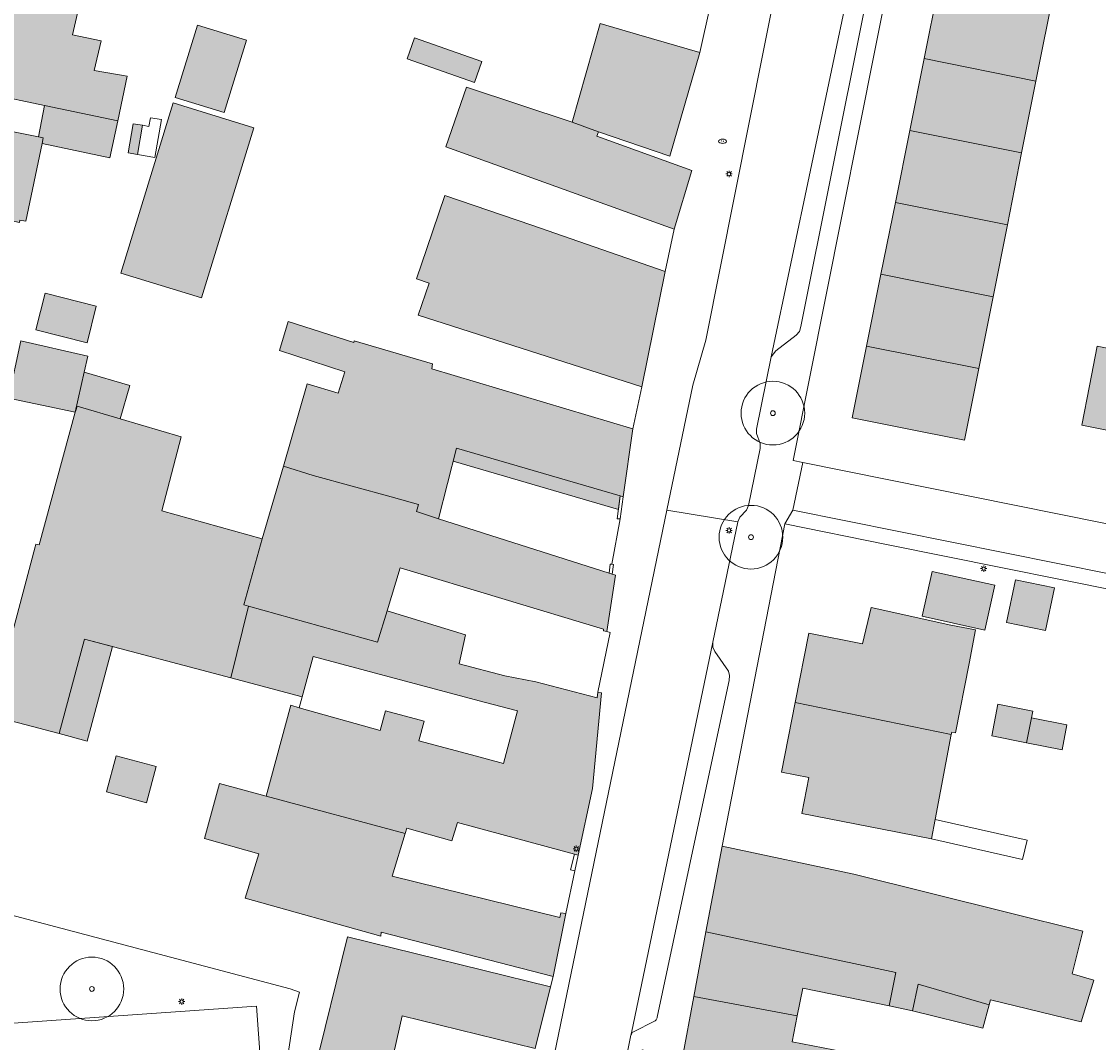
# Model space of a CAD drawing. Header units: metres. Extents: x 187482 to 189800, y 333582 to 335019.
# Tile 43 of 256: x 188064 to 188149, y 333687 to 333767. Entities that reach past the tile are written whole.
import ezdxf
from ezdxf.enums import TextEntityAlignment as Align

# ---------------------------------------------------------------- set-up
doc = ezdxf.new("R2010")
doc.units = ezdxf.units.M
doc.layers.get('0').update_dxf_attribs({"color": 252, "lineweight": 18})
for name, color, linetype, lineweight in [('B-WE-GR-BEPLANTING_CULTUUR_HEESTERS-GV', 252, 'Continuous', 18), ('B-WE-GR-BOOM-S', 252, 'Continuous', 18), ('B-WE-GR-HAAG-G', 252, 'GR-HAAG1-SO', 18), ('B-WE-IE-MEUBILAIR-S', 252, 'Continuous', 18), ('B-WE-IE-TERREINAFSCHEIDING_KUNSTMATIG_MUUR-G', 252, 'IE-TERREINAFSCHEIDING_KUNSTMATIG-SO', 18), ('B-WE-OG-BEBOUWING-GV', 252, 'Continuous', 18), ('B-WE-OG-BEBOUWING_LUIFEL-GV', 252, 'Continuous', 18), ('B-WE-OG-TERREIN_ERF-GV', 252, 'Continuous', 18), ('B-WE-VH-GESLOTENVERHARDING_ASFALT-GV', 252, 'Continuous', 18), ('B-WE-VH-OPENVERHARDING_BETONSTRAATSTEEN-GV', 252, 'Continuous', 18), ('B-WE-VH-OPENVERHARDING_TEGEL-GV', 252, 'Continuous', 18)]:
    doc.layers.add(name, color=color, linetype=linetype, lineweight=lineweight)
doc.layers.add('B-WE-OG-BEBOUWING-V', color=7, linetype='Continuous', lineweight=18, true_color=0xf0f0f0)
doc.styles.add('NLCS-ISO', font='NLCS-ISO.ttf')
doc.linetypes.add('GR-HAAG1-SO', pattern='A,6,[176,NLCS.SHX,S=0.125,R=0,X=0,Y=0],-2', length=8)
doc.linetypes.add('IE-TERREINAFSCHEIDING_KUNSTMATIG-SO', pattern='A,4,[82,NLCS.SHX,S=0.75,R=90,X=0,Y=0],4,-2', length=10)

# ---------------------------------------------------------------- blocks, each defined once
blk = doc.blocks.new('SIE-MEUBILAIR_PAAL_LICHTMAST-SO')
for points in [[(-0.62, 0), (-1, 0)], [(-0.71, 0.71), (-0.44, 0.44)], [(0, 1), (0, 0.62)], [(0.44, 0.44), (0.71, 0.71)], [(1, 0), (0.62, 0)], [(-0.71, -0.71), (-0.44, -0.44)], [(0, -0.62), (0, -1)], [(0.44, -0.44), (0.71, -0.71)]]:
    blk.add_lwpolyline(points)
blk.add_circle((0, 0), 0.5)
blk = doc.blocks.new('SIE-MEUBILAIR_PUT_BRANDKRAAN-SO')
blk.add_ellipse((0, 0), major_axis=(1.25, 0), ratio=0.54)
at = {"style": 'NLCS-ISO'}
blk.add_text('bk', height=0.75, dxfattribs=at).set_placement((0.03, 0), align=Align.MIDDLE_CENTER)
blk = doc.blocks.new('SGR-BOOM_GBKN-SO')
at = {"color": 0, "linetype": 'ByBlock', "lineweight": 18}
for radius in [2, 0.15]:
    blk.add_circle((0, 0), radius, dxfattribs=at)

msp = doc.modelspace()

# ---------------------------------------------------------------- hatches: boundary and pattern name
at = {"layer": 'B-WE-OG-BEBOUWING-V'}
h = msp.add_hatch(color=256, dxfattribs=at)
h.dxf.hatch_style = 1
h.paths.add_polyline_path([(188142.805, 333771.838), (188142.191, 333768.57), (188136.444, 333769.696), (188135.315, 333764.051), (188144.1, 333762.294), (188145.55, 333769.601)], flags=17)
h = msp.add_hatch(color=256, dxfattribs=at)
h.dxf.hatch_style = 1
h.paths.add_polyline_path([(188056.299, 333771.733), (188054.955, 333765.28), (188062.497, 333763.709), (188061.987, 333761.258), (188066.213, 333760.378), (188071.984, 333759.176), (188072.719, 333762.675), (188070.135, 333763.108), (188070.68, 333765.441), (188068.433, 333765.914), (188069.094, 333768.902), (188067.971, 333769.15), (188064.034, 333770.021)], flags=17)
h = msp.add_hatch(color=256, dxfattribs=at)
h.dxf.hatch_style = 1
h.paths.add_polyline_path([(188107.665, 333759.072), (188109.752, 333758.299), (188115.34, 333756.396), (188117.704, 333764.534), (188112.902, 333765.929), (188109.869, 333766.81)], flags=17)
h = msp.add_hatch(color=256, dxfattribs=at)
h.dxf.hatch_style = 1
h.paths.add_polyline_path([(188080.344, 333759.809), (188082.094, 333765.501), (188078.241, 333766.686), (188076.49, 333760.995)], flags=17)
h = msp.add_hatch(color=256, dxfattribs=at)
h.dxf.hatch_style = 1
h.paths.add_polyline_path([(188099.999, 333762.177), (188100.58, 333763.838), (188095.293, 333765.687), (188094.712, 333764.026)], flags=17)
h = msp.add_hatch(color=256, dxfattribs=at)
h.dxf.hatch_style = 1
h.paths.add_polyline_path([(188135.315, 333764.051), (188134.187, 333758.406), (188142.98, 333756.647), (188144.1, 333762.294)], flags=17)
h = msp.add_hatch(color=256, dxfattribs=at)
h.dxf.hatch_style = 1
h.paths.add_polyline_path([(188115.687, 333750.662), (188117.086, 333755.273), (188109.623, 333757.951), (188109.752, 333758.299), (188107.665, 333759.072), (188099.384, 333761.8), (188097.763, 333757.114)], flags=17)
h = msp.add_hatch(color=256, dxfattribs=at)
h.dxf.hatch_style = 1
h.paths.add_polyline_path([(188052.476, 333753.688), (188064.259, 333751.17), (188064.3, 333751.364), (188064.748, 333751.293), (188066.033, 333757.38), (188066.12, 333757.839), (188065.743, 333757.911), (188053.79, 333760.29)], flags=17)
h = msp.add_hatch(color=256, dxfattribs=at)
h.dxf.hatch_style = 1
h.paths.add_polyline_path([(188071.984, 333759.176), (188066.213, 333760.378), (188065.743, 333757.911), (188066.12, 333757.839), (188066.033, 333757.38), (188071.369, 333756.248)], flags=17)
h = msp.add_hatch(color=256, dxfattribs=at)
h.dxf.hatch_style = 1
h.paths.add_polyline_path([(188073.535, 333756.521), (188073.92, 333758.814), (188073.182, 333758.938), (188072.797, 333756.645)], flags=16)
h.paths.add_polyline_path([(188072.229, 333747.204), (188078.557, 333745.257), (188082.667, 333758.621), (188076.34, 333760.567)], flags=17)
h = msp.add_hatch(color=256, dxfattribs=at)
h.dxf.hatch_style = 1
h.paths.add_polyline_path([(188142.98, 333756.647), (188134.187, 333758.406), (188133.058, 333752.761), (188141.86, 333751.001)], flags=17)
h = msp.add_hatch(color=256, dxfattribs=at)
h.dxf.hatch_style = 1
h.paths.add_polyline_path([(188113.144, 333738.289), (188114.986, 333747.335), (188104.498, 333750.984), (188097.662, 333753.303), (188096.249, 333749.136), (188095.439, 333746.75), (188096.431, 333746.405), (188095.579, 333743.895)], flags=17)
h = msp.add_hatch(color=256, dxfattribs=at)
h.dxf.hatch_style = 1
h.paths.add_polyline_path([(188141.86, 333751.001), (188133.058, 333752.761), (188131.929, 333747.116), (188140.74, 333745.354)], flags=17)
h = msp.add_hatch(color=256, dxfattribs=at)
h.dxf.hatch_style = 1
h.paths.add_polyline_path([(188130.801, 333741.471), (188139.619, 333739.707), (188140.74, 333745.354), (188131.929, 333747.116)], flags=17)
h = msp.add_hatch(color=256, dxfattribs=at)
h.dxf.hatch_style = 1
h.paths.add_polyline_path([(188065.543, 333742.742), (188069.566, 333741.72), (188070.297, 333744.599), (188066.273, 333745.62)], flags=17)
h = msp.add_hatch(color=256, dxfattribs=at)
h.dxf.hatch_style = 1
h.paths.add_polyline_path([(188097.177, 333727.92), (188098.6, 333733.463), (188111.456, 333729.708), (188111.67, 333729.646), (188112.438, 333734.986), (188096.654, 333739.689), (188096.697, 333740.073), (188090.554, 333741.896), (188090.512, 333741.758), (188085.367, 333743.4), (188084.684, 333741.126), (188089.81, 333739.464), (188089.295, 333737.779), (188086.869, 333738.515), (188084.987, 333732.056), (188087.317, 333731.311), (188093.451, 333729.629), (188095.613, 333729.037), (188095.441, 333728.474)], flags=17)
h.paths.add_polyline_path([(188098.336, 333732.435), (188111.308, 333728.647), (188111.456, 333729.708), (188098.6, 333733.463)], flags=16)
h = msp.add_hatch(color=256, dxfattribs=at)
h.dxf.hatch_style = 1
h.paths.add_polyline_path([(188068.636, 333736.282), (188069.341, 333739.429), (188069.623, 333740.688), (188064.355, 333741.876), (188063.408, 333737.384)], flags=17)
h = msp.add_hatch(color=256, dxfattribs=at)
h.dxf.hatch_style = 1
h.paths.add_polyline_path([(188139.619, 333739.707), (188130.801, 333741.471), (188129.67, 333735.832), (188135.162, 333734.743), (188138.503, 333734.081)], flags=17)
h = msp.add_hatch(color=256, dxfattribs=at)
h.dxf.hatch_style = 1
h.paths.add_polyline_path([(188148.316, 333738.362), (188147.708, 333735.26), (188150.845, 333734.646), (188152.056, 333740.832), (188148.923, 333741.464)], flags=17)
h = msp.add_hatch(color=256, dxfattribs=at)
h.dxf.hatch_style = 1
h.paths.add_polyline_path([(188068.636, 333736.282), (188068.676, 333736.43), (188068.804, 333736.756), (188072.162, 333735.766), (188072.93, 333738.371), (188069.341, 333739.429)], flags=17)
h = msp.add_hatch(color=256, dxfattribs=at)
h.dxf.hatch_style = 1
h.paths.add_polyline_path([(188069.38, 333718.464), (188080.873, 333715.413), (188082.242, 333721.052), (188081.875, 333721.154), (188083.322, 333726.343), (188075.44, 333728.537), (188076.97, 333734.349), (188072.162, 333735.766), (188068.804, 333736.756), (188068.676, 333736.43), (188068.636, 333736.282), (188065.817, 333725.863), (188065.548, 333725.927), (188065.493, 333725.723), (188061.954, 333712.478), (188067.389, 333711.053)], flags=17)
h = msp.add_hatch(color=256, dxfattribs=at)
h.dxf.hatch_style = 1
h.paths.add_polyline_path([(188110.809, 333723.569), (188110.589, 333723.639), (188097.177, 333727.92), (188095.441, 333728.474), (188095.613, 333729.037), (188093.451, 333729.629), (188087.317, 333731.311), (188084.987, 333732.056), (188083.322, 333726.343), (188081.875, 333721.154), (188082.242, 333721.052), (188092.381, 333718.224), (188093.132, 333720.688), (188094.159, 333724.055), (188110.142, 333719.237), (188110.122, 333719.109), (188110.388, 333719.067), (188111.082, 333723.482)], flags=17)
h.paths.add_polyline_path([(188098.336, 333732.435), (188111.308, 333728.647), (188111.456, 333729.708), (188098.6, 333733.463)], flags=16)
h = msp.add_hatch(color=256, dxfattribs=at)
h.dxf.hatch_style = 1
h.paths.add_polyline_path([(188140.874, 333722.691), (188135.945, 333723.786), (188135.164, 333720.271), (188140.094, 333719.176)], flags=17)
h = msp.add_hatch(color=256, dxfattribs=at)
h.dxf.hatch_style = 1
h.paths.add_polyline_path([(188145.569, 333722.48), (188142.503, 333723.128), (188141.795, 333719.777), (188144.861, 333719.129)], flags=17)
h = msp.add_hatch(color=256, dxfattribs=at)
h.dxf.hatch_style = 1
h.paths.add_polyline_path([(188107.845, 333701.577), (188108.146, 333701.495), (188109.278, 333706.733), (188109.987, 333714.257), (188109.693, 333714.288), (188109.648, 333713.86), (188104.808, 333715.114), (188102.374, 333715.578), (188098.799, 333716.524), (188099.291, 333718.81), (188093.132, 333720.688), (188092.381, 333718.224), (188082.242, 333721.052), (188080.873, 333715.413), (188086.462, 333713.93), (188087.329, 333717.099), (188093.68, 333715.398), (188093.683, 333715.409), (188100.874, 333713.497), (188103.387, 333712.829), (188102.288, 333708.693), (188099.777, 333709.367), (188099.771, 333709.369), (188095.63, 333710.481), (188096.042, 333712.019), (188092.998, 333712.836), (188092.585, 333711.299), (188086.228, 333713.076), (188085.572, 333713.265), (188083.625, 333706.134), (188094.566, 333703.194), (188094.695, 333703.611), (188098.213, 333702.627), (188098.655, 333704.064)], flags=17)
h = msp.add_hatch(color=256, dxfattribs=at)
h.dxf.hatch_style = 1
h.paths.add_polyline_path([(188137.454, 333710.978), (188137.488, 333711.152), (188137.792, 333711.094), (188138.848, 333716.545), (188139.36, 333719.19), (188137.412, 333719.567), (188131.167, 333720.954), (188130.469, 333718.096), (188126.262, 333718.941), (188125.186, 333713.48)], flags=17)
h = msp.add_hatch(color=256, dxfattribs=at)
h.dxf.hatch_style = 1
h.paths.add_polyline_path([(188071.577, 333717.881), (188069.38, 333718.464), (188067.389, 333711.053), (188069.584, 333710.463)], flags=17)
h = msp.add_hatch(color=256, dxfattribs=at)
h.dxf.hatch_style = 1
h.paths.add_polyline_path([(188137.454, 333710.978), (188125.186, 333713.48), (188124.108, 333708.011), (188126.266, 333707.586), (188125.713, 333704.78), (188132.033, 333703.534), (188135.892, 333702.773), (188136.182, 333704.31)], flags=17)
h = msp.add_hatch(color=256, dxfattribs=at)
h.dxf.hatch_style = 1
h.paths.add_polyline_path([(188143.859, 333712.815), (188141.122, 333713.356), (188140.631, 333710.871), (188143.368, 333710.331), (188143.753, 333712.279)], flags=17)
h = msp.add_hatch(color=256, dxfattribs=at)
h.dxf.hatch_style = 1
h.paths.add_polyline_path([(188143.368, 333710.331), (188146.162, 333709.78), (188146.518, 333711.734), (188143.753, 333712.279)], flags=17)
h = msp.add_hatch(color=256, dxfattribs=at)
h.dxf.hatch_style = 1
h.paths.add_polyline_path([(188074.24, 333705.615), (188075.004, 333708.451), (188071.856, 333709.297), (188071.093, 333706.461)], flags=17)
h = msp.add_hatch(color=256, dxfattribs=at)
h.dxf.hatch_style = 1
h.paths.add_polyline_path([(188106.183, 333691.981), (188107.174, 333696.907), (188106.777, 333696.965), (188106.708, 333696.606), (188093.529, 333699.839), (188094.566, 333703.194), (188083.625, 333706.134), (188079.965, 333707.118), (188078.793, 333702.803), (188083.07, 333701.595), (188081.995, 333698.114), (188092.633, 333695.134), (188092.669, 333695.446)], flags=17)
h = msp.add_hatch(color=256, dxfattribs=at)
h.dxf.hatch_style = 1
h.paths.add_polyline_path([(188140.431, 333689.756), (188140.537, 333690.142), (188146.461, 333688.705), (188147.653, 333688.416), (188148.658, 333691.69), (188146.96, 333692.19), (188147.783, 333695.523), (188141.895, 333696.988), (188129.8, 333700.005), (188119.449, 333702.214), (188118.182, 333695.474), (188133.101, 333692.288), (188132.566, 333689.657), (188134.416, 333689.273), (188134.857, 333691.358)], flags=17)
h = msp.add_hatch(color=256, dxfattribs=at)
h.dxf.hatch_style = 1
h.paths.add_polyline_path([(188105.959, 333691.162), (188090.014, 333695.076), (188087.38, 333684.345), (188093.006, 333683.08), (188094.31, 333688.879), (188104.768, 333686.312)], flags=17)
h = msp.add_hatch(color=256, dxfattribs=at)
h.dxf.hatch_style = 1
h.paths.add_polyline_path([(188132.566, 333689.657), (188133.101, 333692.288), (188118.182, 333695.474), (188117.225, 333690.385), (188125.34, 333688.876), (188125.802, 333691.06)], flags=17)
h = msp.add_hatch(color=256, dxfattribs=at)
h.dxf.hatch_style = 1
h.paths.add_polyline_path([(188139.923, 333687.908), (188140.431, 333689.756), (188134.857, 333691.358), (188134.416, 333689.273)], flags=17)
h = msp.add_hatch(color=256, dxfattribs=at)
h.dxf.hatch_style = 1
h.paths.add_polyline_path([(188125.34, 333688.876), (188117.225, 333690.385), (188116.302, 333685.473), (188135.501, 333680.685), (188136.307, 333684.648), (188124.956, 333686.833)], flags=17)

# ---------------------------------------------------------------- linework, layer by layer
at = {"layer": 'B-WE-GR-BEPLANTING_CULTUUR_HEESTERS-GV', "flags": 128}
msp.add_lwpolyline([(188091.189, 333679.685), (188098.334, 333680.209), (188103.368, 333679.903), (188103.435, 333680.325), (188103.301, 333680.352), (188103.289, 333680.078), (188097.773, 333681.274), (188097.657, 333680.818), (188087.139, 333683.169), (188085.221, 333684.885), (188085.861, 333689.188), (188086.26, 333690.743), (188085.515, 333690.998), (188056.794, 333698.58), (188055.007, 333691.201), (188053.022, 333681.912), (188052.917, 333681.422), (188052.883, 333681.262), (188058.25, 333680.146), (188058.222, 333680.604), (188057.776, 333687.879), (188082.871, 333689.63), (188083.628, 333679.152)], close=True, dxfattribs=at)
at = {"layer": 'B-WE-GR-HAAG-G', "ltscale": 0.2, "flags": 128}
msp.add_lwpolyline([(188132.377, 333725.907), (188155.268, 333721.298)], dxfattribs=at)
at = {"layer": 'B-WE-IE-TERREINAFSCHEIDING_KUNSTMATIG_MUUR-G', "ltscale": 0.2, "flags": 128}
for points in [[(188111.451, 333727.903), (188111.204, 333727.9), (188111.456, 333729.708)], [(188111.67, 333729.646), (188111.451, 333727.903)], [(188110.786, 333724.341), (188110.659, 333724.34), (188110.589, 333723.639)], [(188110.786, 333724.341), (188110.908, 333724.315), (188110.809, 333723.569)], [(188108.146, 333701.495), (188107.889, 333700.274), (188107.554, 333700.355), (188107.845, 333701.577)]]:
    msp.add_lwpolyline(points, dxfattribs=at)
at = {"layer": 'B-WE-OG-BEBOUWING-GV', "flags": 128}
for points in [[(188142.805, 333771.838), (188142.191, 333768.57), (188136.444, 333769.696), (188135.315, 333764.051), (188144.1, 333762.294), (188145.55, 333769.601)], [(188056.299, 333771.733), (188054.955, 333765.28), (188062.497, 333763.709), (188061.987, 333761.258), (188066.213, 333760.378), (188071.984, 333759.176), (188072.719, 333762.675), (188070.135, 333763.108), (188070.68, 333765.441), (188068.433, 333765.914), (188069.094, 333768.902), (188067.971, 333769.15), (188064.034, 333770.021)], [(188107.665, 333759.072), (188109.752, 333758.299), (188115.34, 333756.396), (188117.704, 333764.534), (188112.902, 333765.929), (188109.869, 333766.81)], [(188080.344, 333759.809), (188082.094, 333765.501), (188078.241, 333766.686), (188076.49, 333760.995)], [(188099.999, 333762.177), (188100.58, 333763.838), (188095.293, 333765.687), (188094.712, 333764.026)], [(188135.315, 333764.051), (188134.187, 333758.406), (188142.98, 333756.647), (188144.1, 333762.294)], [(188115.687, 333750.662), (188117.086, 333755.273), (188109.623, 333757.951), (188109.752, 333758.299), (188107.665, 333759.072), (188099.384, 333761.8), (188097.763, 333757.114)], [(188052.476, 333753.688), (188064.259, 333751.17), (188064.3, 333751.364), (188064.748, 333751.293), (188066.033, 333757.38), (188066.12, 333757.839), (188065.743, 333757.911), (188053.79, 333760.29)], [(188071.984, 333759.176), (188066.213, 333760.378), (188065.743, 333757.911), (188066.12, 333757.839), (188066.033, 333757.38), (188071.369, 333756.248)], [(188072.229, 333747.204), (188078.557, 333745.257), (188082.667, 333758.621), (188076.34, 333760.567)], [(188073.535, 333756.521), (188073.92, 333758.814), (188073.182, 333758.938), (188072.797, 333756.645)], [(188142.98, 333756.647), (188134.187, 333758.406), (188133.058, 333752.761), (188141.86, 333751.001)], [(188113.144, 333738.289), (188114.986, 333747.335), (188104.498, 333750.984), (188097.662, 333753.303), (188096.249, 333749.136), (188095.439, 333746.75), (188096.431, 333746.405), (188095.579, 333743.895)], [(188141.86, 333751.001), (188133.058, 333752.761), (188131.929, 333747.116), (188140.74, 333745.354)], [(188130.801, 333741.471), (188139.619, 333739.707), (188140.74, 333745.354), (188131.929, 333747.116)], [(188065.543, 333742.742), (188069.566, 333741.72), (188070.297, 333744.599), (188066.273, 333745.62)], [(188097.177, 333727.92), (188098.6, 333733.463), (188111.456, 333729.708), (188111.67, 333729.646), (188112.438, 333734.986), (188096.654, 333739.689), (188096.697, 333740.073), (188090.554, 333741.896), (188090.512, 333741.758), (188085.367, 333743.4), (188084.684, 333741.126), (188089.81, 333739.464), (188089.295, 333737.779), (188086.869, 333738.515), (188084.987, 333732.056), (188087.317, 333731.311), (188093.451, 333729.629), (188095.613, 333729.037), (188095.441, 333728.474)], [(188068.636, 333736.282), (188069.341, 333739.429), (188069.623, 333740.688), (188064.355, 333741.876), (188063.408, 333737.384)], [(188139.619, 333739.707), (188130.801, 333741.471), (188129.67, 333735.832), (188135.162, 333734.743), (188138.503, 333734.081)], [(188148.316, 333738.362), (188147.708, 333735.26), (188150.845, 333734.646), (188152.056, 333740.832), (188148.923, 333741.464)], [(188068.636, 333736.282), (188068.676, 333736.43), (188068.804, 333736.756), (188072.162, 333735.766), (188072.93, 333738.371), (188069.341, 333739.429)], [(188069.38, 333718.464), (188080.873, 333715.413), (188082.242, 333721.052), (188081.875, 333721.154), (188083.322, 333726.343), (188075.44, 333728.537), (188076.97, 333734.349), (188072.162, 333735.766), (188068.804, 333736.756), (188068.676, 333736.43), (188068.636, 333736.282), (188065.817, 333725.863), (188065.548, 333725.927), (188065.493, 333725.723), (188061.954, 333712.478), (188067.389, 333711.053)], [(188110.809, 333723.569), (188110.589, 333723.639), (188097.177, 333727.92), (188095.441, 333728.474), (188095.613, 333729.037), (188093.451, 333729.629), (188087.317, 333731.311), (188084.987, 333732.056), (188083.322, 333726.343), (188081.875, 333721.154), (188082.242, 333721.052), (188092.381, 333718.224), (188093.132, 333720.688), (188094.159, 333724.055), (188110.142, 333719.237), (188110.122, 333719.109), (188110.388, 333719.067), (188111.082, 333723.482)], [(188140.874, 333722.691), (188135.945, 333723.786), (188135.164, 333720.271), (188140.094, 333719.176)], [(188145.569, 333722.48), (188142.503, 333723.128), (188141.795, 333719.777), (188144.861, 333719.129)], [(188107.845, 333701.577), (188108.146, 333701.495), (188109.278, 333706.733), (188109.987, 333714.257), (188109.693, 333714.288), (188109.648, 333713.86), (188104.808, 333715.114), (188102.374, 333715.578), (188098.799, 333716.524), (188099.291, 333718.81), (188093.132, 333720.688), (188092.381, 333718.224), (188082.242, 333721.052), (188080.873, 333715.413), (188086.462, 333713.93), (188087.329, 333717.099), (188093.68, 333715.398), (188093.683, 333715.409), (188100.874, 333713.497), (188103.387, 333712.829), (188102.288, 333708.693), (188099.777, 333709.367), (188099.771, 333709.369), (188095.63, 333710.481), (188096.042, 333712.019), (188092.998, 333712.836), (188092.585, 333711.299), (188086.228, 333713.076), (188085.572, 333713.265), (188083.625, 333706.134), (188094.566, 333703.194), (188094.695, 333703.611), (188098.213, 333702.627), (188098.655, 333704.064)], [(188137.454, 333710.978), (188137.488, 333711.152), (188137.792, 333711.094), (188138.848, 333716.545), (188139.36, 333719.19), (188137.412, 333719.567), (188131.167, 333720.954), (188130.469, 333718.096), (188126.262, 333718.941), (188125.186, 333713.48)], [(188137.454, 333710.978), (188125.186, 333713.48), (188124.108, 333708.011), (188126.266, 333707.586), (188125.713, 333704.78), (188132.033, 333703.534), (188135.892, 333702.773), (188136.182, 333704.31)], [(188143.859, 333712.815), (188141.122, 333713.356), (188140.631, 333710.871), (188143.368, 333710.331), (188143.753, 333712.279)], [(188143.368, 333710.331), (188146.162, 333709.78), (188146.518, 333711.734), (188143.753, 333712.279)], [(188074.24, 333705.615), (188075.004, 333708.451), (188071.856, 333709.297), (188071.093, 333706.461)], [(188106.183, 333691.981), (188107.174, 333696.907), (188106.777, 333696.965), (188106.708, 333696.606), (188093.529, 333699.839), (188094.566, 333703.194), (188083.625, 333706.134), (188079.965, 333707.118), (188078.793, 333702.803), (188083.07, 333701.595), (188081.995, 333698.114), (188092.633, 333695.134), (188092.669, 333695.446)], [(188140.431, 333689.756), (188140.537, 333690.142), (188146.461, 333688.705), (188147.653, 333688.416), (188148.658, 333691.69), (188146.96, 333692.19), (188147.783, 333695.523), (188141.895, 333696.988), (188129.8, 333700.005), (188119.449, 333702.214), (188118.182, 333695.474), (188133.101, 333692.288), (188132.566, 333689.657), (188134.416, 333689.273), (188134.857, 333691.358)], [(188105.959, 333691.162), (188090.014, 333695.076), (188087.38, 333684.345), (188093.006, 333683.08), (188094.31, 333688.879), (188104.768, 333686.312)], [(188132.566, 333689.657), (188133.101, 333692.288), (188118.182, 333695.474), (188117.225, 333690.385), (188125.34, 333688.876), (188125.802, 333691.06)], [(188139.923, 333687.908), (188140.431, 333689.756), (188134.857, 333691.358), (188134.416, 333689.273)], [(188125.34, 333688.876), (188117.225, 333690.385), (188116.302, 333685.473), (188135.501, 333680.685), (188136.307, 333684.648), (188124.956, 333686.833)]]:
    msp.add_lwpolyline(points, close=True, dxfattribs=at)
at = {"layer": 'B-WE-OG-BEBOUWING_LUIFEL-GV', "flags": 128}
for points in [[(188098.336, 333732.435), (188111.308, 333728.647), (188111.456, 333729.708), (188098.6, 333733.463)], [(188071.577, 333717.881), (188069.38, 333718.464), (188067.389, 333711.053), (188069.584, 333710.463)]]:
    msp.add_lwpolyline(points, close=True, dxfattribs=at)
at = {"layer": 'B-WE-OG-TERREIN_ERF-GV', "flags": 128}
for points in [[(188057.648, 333778.207), (188069.438, 333775.75), (188071.354, 333775.311), (188071.883, 333777.62), (188072.55, 333777.454), (188079.753, 333775.667), (188080.263, 333775.54), (188079.413, 333772.069), (188071.061, 333774.033), (188069.15, 333774.461), (188068.816, 333772.966), (188067.971, 333769.15), (188069.094, 333768.902), (188068.433, 333765.914), (188070.68, 333765.441), (188070.135, 333763.108), (188072.719, 333762.675), (188071.984, 333759.176), (188071.369, 333756.248), (188066.033, 333757.38), (188064.748, 333751.293), (188064.3, 333751.364)], [(188134.065, 333777.853), (188125.02, 333732.483), (188125.797, 333732.339), (188152.552, 333726.93), (188153.982, 333734.031), (188150.845, 333734.646), (188147.708, 333735.26), (188148.316, 333738.362), (188148.923, 333741.464), (188152.056, 333740.832), (188155.19, 333740.199), (188156.148, 333744.952), (188153.949, 333745.392), (188154.564, 333748.477), (188155.18, 333751.562), (188157.38, 333751.112)], [(188145.55, 333769.601), (188144.1, 333762.294), (188142.98, 333756.647), (188141.86, 333751.001), (188140.74, 333745.354), (188139.619, 333739.707), (188138.503, 333734.081), (188135.162, 333734.743), (188129.67, 333735.832), (188130.801, 333741.471), (188131.929, 333747.116), (188133.058, 333752.761), (188134.187, 333758.406), (188135.315, 333764.051), (188136.444, 333769.696)], [(188064.355, 333741.876), (188069.623, 333740.688), (188069.341, 333739.429), (188072.93, 333738.371), (188072.162, 333735.766), (188076.97, 333734.349), (188075.44, 333728.537), (188083.322, 333726.343), (188084.987, 333732.056), (188086.869, 333738.515), (188089.295, 333737.779), (188089.81, 333739.464), (188084.684, 333741.126), (188085.367, 333743.4), (188090.512, 333741.758), (188090.554, 333741.896), (188096.697, 333740.073), (188096.654, 333739.689), (188112.438, 333734.986), (188113.144, 333738.289), (188095.579, 333743.895), (188096.431, 333746.405), (188095.439, 333746.75), (188096.249, 333749.136), (188097.662, 333753.303), (188104.498, 333750.984), (188114.986, 333747.335), (188115.687, 333750.662), (188097.763, 333757.114), (188099.384, 333761.8), (188107.665, 333759.072), (188109.869, 333766.81), (188112.902, 333765.929), (188117.704, 333764.534), (188118.507, 333768.176)], [(188053.79, 333760.29), (188065.743, 333757.911), (188066.213, 333760.378), (188061.987, 333761.258)], [(188087.38, 333684.345), (188090.014, 333695.076), (188105.959, 333691.162), (188106.183, 333691.981), (188092.669, 333695.446), (188092.633, 333695.134), (188081.995, 333698.114), (188083.07, 333701.595), (188078.793, 333702.803), (188079.965, 333707.118), (188083.625, 333706.134), (188085.572, 333713.265), (188086.228, 333713.076), (188086.462, 333713.93), (188080.873, 333715.413), (188069.38, 333718.464), (188067.389, 333711.053), (188061.954, 333712.478), (188065.493, 333725.723), (188065.548, 333725.927), (188065.817, 333725.863), (188068.636, 333736.282), (188063.408, 333737.384)], [(188056.794, 333698.58), (188085.515, 333690.998), (188086.26, 333690.743), (188085.861, 333689.188), (188085.221, 333684.885)], [(188104.768, 333686.312), (188094.31, 333688.879), (188093.006, 333683.08)]]:
    msp.add_lwpolyline(points, dxfattribs=at)
for points in [[(188080.344, 333759.809), (188076.49, 333760.995), (188078.241, 333766.686), (188082.094, 333765.501)], [(188099.999, 333762.177), (188094.712, 333764.026), (188095.293, 333765.687), (188100.58, 333763.838)], [(188082.667, 333758.621), (188078.557, 333745.257), (188072.229, 333747.204), (188076.34, 333760.567)], [(188073.92, 333758.814), (188074.429, 333758.728), (188074.542, 333759.404), (188075.404, 333759.259), (188074.905, 333756.29), (188073.535, 333756.521), (188072.797, 333756.645), (188073.182, 333758.938)], [(188073.535, 333756.521), (188074.905, 333756.29), (188075.404, 333759.259), (188074.542, 333759.404), (188074.429, 333758.728), (188073.92, 333758.814)], [(188065.543, 333742.742), (188066.273, 333745.62), (188070.297, 333744.599), (188069.566, 333741.72)], [(188111.67, 333729.646), (188111.456, 333729.708), (188098.6, 333733.463), (188097.177, 333727.92), (188110.589, 333723.639), (188110.809, 333723.569), (188110.908, 333724.315), (188110.786, 333724.341), (188111.451, 333727.903)], [(188110.388, 333719.067), (188110.122, 333719.109), (188110.142, 333719.237), (188094.159, 333724.055), (188093.132, 333720.688), (188099.291, 333718.81), (188098.799, 333716.524), (188102.374, 333715.578), (188104.808, 333715.114), (188109.648, 333713.86), (188109.693, 333714.288), (188110.661, 333718.973)], [(188140.874, 333722.691), (188140.094, 333719.176), (188135.164, 333720.271), (188135.945, 333723.786)], [(188145.569, 333722.48), (188144.861, 333719.129), (188141.795, 333719.777), (188142.503, 333723.128)], [(188136.182, 333704.31), (188143.401, 333702.674), (188143.056, 333701.15), (188135.892, 333702.773), (188132.033, 333703.534), (188125.713, 333704.78), (188126.266, 333707.586), (188124.108, 333708.011), (188125.186, 333713.48), (188126.262, 333718.941), (188130.469, 333718.096), (188131.167, 333720.954), (188137.412, 333719.567), (188139.36, 333719.19), (188138.848, 333716.545), (188137.792, 333711.094), (188137.488, 333711.152), (188137.454, 333710.978)], [(188095.63, 333710.481), (188099.771, 333709.369), (188099.777, 333709.367), (188102.288, 333708.693), (188103.387, 333712.829), (188100.874, 333713.497), (188093.683, 333715.409), (188093.68, 333715.398), (188087.329, 333717.099), (188086.462, 333713.93), (188086.228, 333713.076), (188092.585, 333711.299), (188092.998, 333712.836), (188096.042, 333712.019)], [(188146.162, 333709.78), (188143.368, 333710.331), (188140.631, 333710.871), (188141.122, 333713.356), (188143.859, 333712.815), (188143.753, 333712.279), (188146.518, 333711.734)], [(188071.856, 333709.297), (188075.004, 333708.451), (188074.24, 333705.615), (188071.093, 333706.461)], [(188136.182, 333704.31), (188135.892, 333702.773), (188143.056, 333701.15), (188143.401, 333702.674)], [(188094.566, 333703.194), (188093.529, 333699.839), (188106.708, 333696.606), (188106.777, 333696.965), (188107.174, 333696.907), (188107.889, 333700.274), (188107.554, 333700.355), (188107.845, 333701.577), (188098.655, 333704.064), (188098.213, 333702.627), (188094.695, 333703.611)], [(188108.146, 333701.495), (188107.845, 333701.577), (188107.554, 333700.355), (188107.889, 333700.274)]]:
    msp.add_lwpolyline(points, close=True, dxfattribs=at)
at = {"layer": 'B-WE-OG-TERREIN_ERF-GV'}
msp.add_lwpolyline([(188155.268, 333721.298), (188132.377, 333725.907), (188124.387, 333727.516), (188119.449, 333702.214), (188129.8, 333700.005), (188141.895, 333696.988), (188147.783, 333695.523), (188146.96, 333692.19), (188148.658, 333691.69), (188147.653, 333688.416), (188146.461, 333688.705), (188140.537, 333690.142), (188140.431, 333689.756), (188139.923, 333687.908), (188134.416, 333689.273), (188132.566, 333689.657), (188125.802, 333691.06), (188125.34, 333688.876), (188124.956, 333686.833), (188136.307, 333684.648)], dxfattribs=at)
at = {"layer": 'B-WE-VH-GESLOTENVERHARDING_ASFALT-GV', "flags": 128}
msp.add_lwpolyline([(188129.485, 333769.973), (188129.576, 333770.407), (188130.232, 333775.23), (188125.006, 333776.286), (188118.173, 333741.947), (188117.146, 333738.397), (188115.113, 333728.579), (188120.686, 333727.665), (188120.841, 333728.047), (188121.371, 333728.58), (188121.534, 333728.96), (188122.446, 333733.421), (188122.448, 333733.815), (188122.147, 333734.618), (188122.152, 333734.956), (188123.316, 333740.633)], close=True, dxfattribs=at)
at = {"layer": 'B-WE-VH-OPENVERHARDING_BETONSTRAATSTEEN-GV', "flags": 128}
for points in [[(188129.485, 333769.973), (188123.316, 333740.633), (188123.669, 333741.093), (188125.261, 333742.326), (188125.518, 333742.628), (188125.648, 333743.003), (188130.551, 333767.58), (188130.414, 333768.376)], [(188125.018, 333728.601), (188179.127, 333717.692), (188179.872, 333721.408), (188153.805, 333726.677), (188152.552, 333726.93), (188125.797, 333732.339)], [(188115.113, 333728.579), (188105.778, 333683.49), (188105.232, 333680.533), (188104.808, 333678.974), (188104.174, 333677.489), (188110.043, 333676.298), (188110.437, 333678.238), (188112.29, 333687.366), (188112.326, 333687.542), (188118.722, 333718.212), (188120.686, 333727.665)], [(188124.387, 333727.516), (188132.377, 333725.907), (188155.268, 333721.298), (188168.924, 333718.548), (188181.073, 333716.102), (188181.272, 333717.263), (188179.127, 333717.692), (188125.018, 333728.601)], [(188083.628, 333679.152), (188082.871, 333689.63), (188057.776, 333687.879), (188058.222, 333680.604), (188058.25, 333680.146), (188058.257, 333680.031), (188072.933, 333676.754), (188072.761, 333675.182), (188072.619, 333674.424), (188080.514, 333673.173), (188080.637, 333673.152), (188080.889, 333674.978), (188081.177, 333676.74), (188083.795, 333676.836)]]:
    msp.add_lwpolyline(points, close=True, dxfattribs=at)
for points in [[(188114.363, 333688.777), (188117.29, 333702.512), (188119.999, 333715.225), (188120.021, 333715.604), (188119.942, 333715.942), (188118.884, 333717.479), (188118.72, 333717.824), (188118.722, 333718.212), (188112.326, 333687.542), (188112.29, 333687.366)], [(188112.543, 333687.651), (188114.099, 333688.434)]]:
    msp.add_lwpolyline(points, dxfattribs=at)
at = {"layer": 'B-WE-VH-OPENVERHARDING_BETONSTRAATSTEEN-GV'}
for points in [[(188114.099, 333688.434, 0.052385), (188114.192, 333688.495)], [(188114.192, 333688.495, 0.044129), (188114.27, 333688.576)], [(188114.27, 333688.576, 0.044718), (188114.328, 333688.671)], [(188114.328, 333688.671, 0.048151), (188114.363, 333688.777)], [(188112.29, 333687.366, -0.043577), (188112.325, 333687.44)], [(188112.325, 333687.44, -0.044217), (188112.37, 333687.508)], [(188112.37, 333687.508, -0.050155), (188112.449, 333687.589)], [(188112.449, 333687.589, -0.049216), (188112.543, 333687.651)]]:
    msp.add_lwpolyline(points, format="xyb", dxfattribs=at)
at = {"layer": 'B-WE-VH-OPENVERHARDING_TEGEL-GV', "flags": 128}
for points in [[(188136.663, 333791.992), (188133.865, 333798.563), (188132.33, 333797.841), (188135.054, 333791.425), (188130.58, 333789.149), (188128.158, 333791.974), (188128.482, 333793.349), (188127.303, 333793.639), (188127.177, 333793.672), (188125.294, 333786.749), (188126.211, 333786.423), (188125.034, 333781.731), (188124.794, 333781.807), (188123.859, 333779.011), (188121.315, 333772.982), (188121.513, 333772.924), (188119.983, 333767.74), (188118.507, 333768.176), (188117.704, 333764.534)], [(188112.29, 333687.366), (188110.437, 333678.238), (188110.043, 333676.298), (188111.011, 333675.99), (188111.259, 333677.14), (188112.127, 333681.251), (188113.181, 333686.212), (188116.302, 333685.473), (188117.225, 333690.385), (188118.182, 333695.474), (188119.449, 333702.214), (188124.387, 333727.516), (188125.018, 333728.601), (188125.797, 333732.339), (188125.02, 333732.483), (188134.065, 333777.853)], [(188105.778, 333683.49), (188115.113, 333728.579), (188117.146, 333738.397), (188118.173, 333741.947), (188125.006, 333776.286)], [(188130.551, 333767.58), (188125.648, 333743.003), (188125.518, 333742.628), (188125.261, 333742.326), (188123.669, 333741.093), (188123.316, 333740.633), (188122.152, 333734.956), (188122.147, 333734.618), (188122.448, 333733.815), (188122.446, 333733.421), (188121.534, 333728.96), (188121.371, 333728.58), (188120.841, 333728.047), (188120.686, 333727.665), (188118.722, 333718.212), (188118.72, 333717.824), (188118.884, 333717.479), (188119.942, 333715.942), (188120.021, 333715.604), (188119.999, 333715.225), (188117.29, 333702.512), (188114.363, 333688.777)], [(188117.704, 333764.534), (188115.34, 333756.396), (188109.752, 333758.299), (188109.623, 333757.951), (188117.086, 333755.273), (188115.687, 333750.662), (188114.986, 333747.335), (188113.144, 333738.289), (188112.438, 333734.986), (188111.67, 333729.646), (188111.451, 333727.903), (188110.786, 333724.341), (188110.908, 333724.315), (188110.809, 333723.569), (188111.082, 333723.482), (188110.388, 333719.067), (188110.661, 333718.973), (188109.693, 333714.288), (188109.987, 333714.257), (188109.278, 333706.733), (188108.146, 333701.495), (188107.889, 333700.274), (188107.174, 333696.907), (188106.183, 333691.981), (188105.959, 333691.162), (188104.768, 333686.312)], [(188114.099, 333688.434), (188112.543, 333687.651)]]:
    msp.add_lwpolyline(points, dxfattribs=at)
at = {"layer": 'B-WE-VH-OPENVERHARDING_TEGEL-GV'}
for points in [[(188114.192, 333688.495, -0.052385), (188114.099, 333688.434)], [(188114.27, 333688.576, -0.044129), (188114.192, 333688.495)], [(188114.328, 333688.671, -0.044718), (188114.27, 333688.576)], [(188114.363, 333688.777, -0.048151), (188114.328, 333688.671)], [(188112.325, 333687.44, 0.043577), (188112.29, 333687.366)], [(188112.37, 333687.508, 0.044217), (188112.325, 333687.44)], [(188112.449, 333687.589, 0.050155), (188112.37, 333687.508)], [(188112.543, 333687.651, 0.049216), (188112.449, 333687.589)]]:
    msp.add_lwpolyline(points, format="xyb", dxfattribs=at)

# ---------------------------------------------------------------- block references
at = {"layer": 'B-WE-GR-BOOM-S', "xscale": 1.25, "yscale": 1.25, "zscale": 1.25}
for p in [(188123.44, 333736.21), (188121.72, 333726.47), (188069.95, 333690.99)]:
    msp.add_blockref('SGR-BOOM_GBKN-SO', p, dxfattribs=at)
at = {"layer": 'B-WE-IE-MEUBILAIR-S', "xscale": 0.25, "yscale": 0.25, "zscale": 0.25}
for name, p in [('SIE-MEUBILAIR_PUT_BRANDKRAAN-SO', (188119.488, 333757.56)), ('SIE-MEUBILAIR_PAAL_LICHTMAST-SO', (188120, 333755)), ('SIE-MEUBILAIR_PAAL_LICHTMAST-SO', (188120, 333727)), ('SIE-MEUBILAIR_PAAL_LICHTMAST-SO', (188140, 333724)), ('SIE-MEUBILAIR_PAAL_LICHTMAST-SO', (188108, 333702)), ('SIE-MEUBILAIR_PAAL_LICHTMAST-SO', (188077, 333690))]:
    msp.add_blockref(name, p, dxfattribs=at)

doc.saveas('drawing.dxf')
